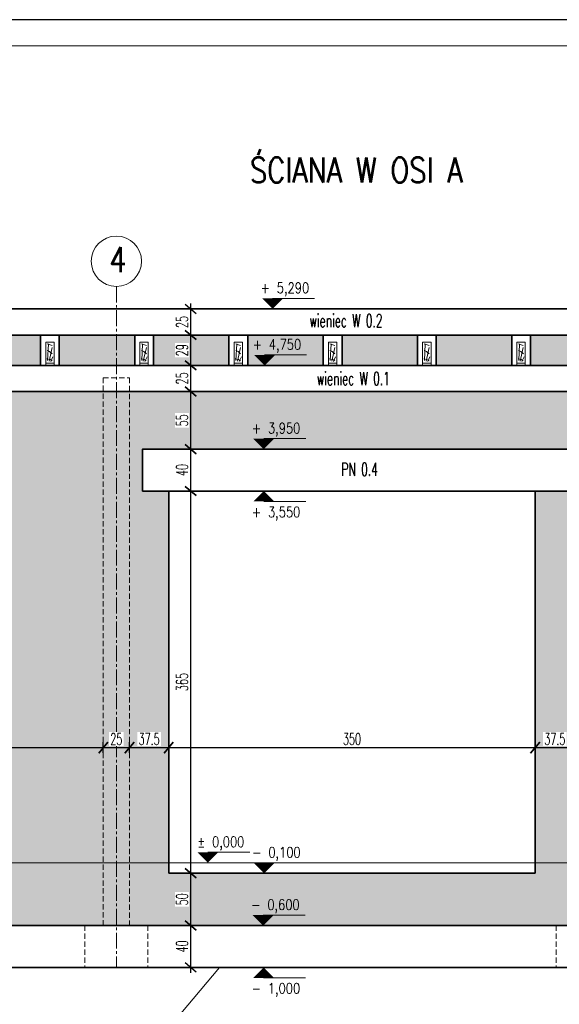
# Model space of a CAD drawing. Header units: centimetres. Extents: x 125945 to 146944, y 20629 to 31773.
# Tile 27 of 80: x 134872 to 135388, y 23303 to 24243. Entities that reach past the tile are written whole.
import ezdxf
from ezdxf.enums import TextEntityAlignment as Align

# ---------------------------------------------------------------- set-up
doc = ezdxf.new("R2010")
doc.units = ezdxf.units.CM
doc.linetypes.add('CENTER2', pattern=[28.575, 19.05, -3.175, 3.175, -3.175])
doc.linetypes.add('HIDDEN', pattern=[9.525, 6.35, -3.175])
for name, color, linetype, lineweight in [('e-cad_cienkie', 88, 'Continuous', 15), ('e-cad_opisy', 7, 'Continuous', 15), ('e-cad_osie', 172, 'CENTER2', 9), ('e-cad_ukryte', 1, 'HIDDEN', 15), ('e-cad_wymiary', 66, 'Continuous', 15), ('e-cad_wypelnienia', 254, 'Continuous', 9), ('K- OPISY', 40, 'Continuous', 15), ('K-DREWNO', 36, 'Continuous', 20), ('K-FUNDAMENTY', 44, 'Continuous', 35), ('K-ŚCIANY KONSTRUKCYJNE', 16, 'Continuous', 35), ('K-ŻELBET', 204, 'Continuous', 35), ('K-ŻELBET NIEWIDOCZNY', 9, 'HIDDEN', 20)]:
    doc.layers.add(name, color=color, linetype=linetype, lineweight=lineweight)
doc.styles.add('e-cad_1', font='simplex.shx', dxfattribs={"width": 0.6})
doc.styles.add('e-cad_2', font='simplex.shx', dxfattribs={"width": 0.8})
doc.styles.add('simpl', font='simplex.shx', dxfattribs={"width": 0.6})
doc.dimstyles.new('e-cad_1_50_[cm]', dxfattribs={"dimscale": 5, "dimtxt": 2.25, "dimasz": 1.75, "dimexe": 1, "dimexo": 0, "dimgap": 0.5, "dimtad": 1, "dimdec": 1, "dimrnd": 0.5, "dimdsep": 46, "dimtxsty": 'simpl', "dimblk": 'OBLIQUE', "dimcen": 0, "dimdle": 1, "dimclrd": 256, "dimclre": 256, "dimclrt": 256, "dimadec": 0, "dimazin": 0, "dimtfac": 1, "dimtdec": 1, "dimtix": 1, "dimtmove": 2, "dimatfit": 3, "dimldrblk": 'OBLIQUE', "dimfxl": 1, "dimfxlon": 1, "dimtfill": 1, "dimarcsym": 0})

# ---------------------------------------------------------------- blocks, each defined once
blk = doc.blocks.new('_Oblique')
at = {"color": 0, "linetype": 'ByBlock', "lineweight": -2}
blk.add_line((0.5, 0.6), (-0.5, -0.6), dxfattribs=at)
blk = doc.blocks.new('*D3957')
at = {"layer": 'Defpoints', "color": 0}
for p in [(134952.32, 23547.82), (134952.32, 23471.94), (134527.32, 23457.15)]:
    blk.add_point(p, dxfattribs=at)
at = {"layer": 'e-cad_wymiary', "lineweight": -2, "ltscale": 2}
for p, q in [((134522.32, 23547.82), (134957.32, 23547.82)), ((134527.32, 23542.82), (134527.32, 23552.82)), ((134952.32, 23542.82), (134952.32, 23552.82))]:
    blk.add_line(p, q, dxfattribs=at)
at = {"layer": 'e-cad_wymiary', "lineweight": -2, "xscale": 8.75, "yscale": 8.75, "zscale": 8.75, "rotation": 180}
blk.add_blockref('_Oblique', (134527.32, 23547.82), dxfattribs=at)
at = {"layer": 'e-cad_wymiary', "lineweight": -2, "xscale": 8.75, "yscale": 8.75, "zscale": 8.75}
blk.add_blockref('_Oblique', (134952.32, 23547.82), dxfattribs=at)
at = {"layer": 'e-cad_wymiary', "ltscale": 2, "insert": (134739.82, 23555.95), "char_height": 11.25, "attachment_point": 5, "style": 'simpl', "bg_fill": 3, "box_fill_scale": 1.1, "bg_fill_color": 256, "bg_fill_true_color": 13158600, "bg_fill_transparency": 0}
blk.add_mtext('425', dxfattribs=at)
blk = doc.blocks.new('*D3958')
at = {"layer": 'Defpoints', "color": 0}
for p in [(134977.32, 23547.82), (134952.32, 23471.94), (134977.32, 23471.94)]:
    blk.add_point(p, dxfattribs=at)
at = {"layer": 'e-cad_wymiary', "lineweight": -2, "ltscale": 2}
for p, q in [((134947.32, 23547.82), (134982.32, 23547.82)), ((134952.32, 23542.82), (134952.32, 23552.82)), ((134977.32, 23542.82), (134977.32, 23552.82))]:
    blk.add_line(p, q, dxfattribs=at)
at = {"layer": 'e-cad_wymiary', "lineweight": -2, "xscale": 8.75, "yscale": 8.75, "zscale": 8.75, "rotation": 180}
blk.add_blockref('_Oblique', (134952.32, 23547.82), dxfattribs=at)
at = {"layer": 'e-cad_wymiary', "lineweight": -2, "xscale": 8.75, "yscale": 8.75, "zscale": 8.75}
blk.add_blockref('_Oblique', (134977.32, 23547.82), dxfattribs=at)
at = {"layer": 'e-cad_wymiary', "ltscale": 2, "insert": (134964.82, 23555.95), "char_height": 11.25, "attachment_point": 5, "style": 'simpl', "bg_fill": 3, "box_fill_scale": 1.1, "bg_fill_color": 256, "bg_fill_true_color": 13158600, "bg_fill_transparency": 0}
blk.add_mtext('25', dxfattribs=at)
blk = doc.blocks.new('*D3959')
at = {"layer": 'Defpoints', "color": 0}
for p in [(134977.32, 23471.94), (135014.82, 23471.94)]:
    blk.add_point(p, dxfattribs=at)
at = {"layer": 'e-cad_wymiary', "lineweight": -2, "ltscale": 2}
for p, q in [((134972.32, 23547.82), (135019.82, 23547.82)), ((134977.32, 23542.82), (134977.32, 23552.82)), ((135014.82, 23542.82), (135014.82, 23552.82))]:
    blk.add_line(p, q, dxfattribs=at)
at = {"layer": 'e-cad_wymiary', "lineweight": -2, "xscale": 8.75, "yscale": 8.75, "zscale": 8.75, "rotation": 180}
blk.add_blockref('_Oblique', (134977.32, 23547.82), dxfattribs=at)
at = {"layer": 'e-cad_wymiary', "lineweight": -2, "xscale": 8.75, "yscale": 8.75, "zscale": 8.75}
blk.add_blockref('_Oblique', (135014.82, 23547.82), dxfattribs=at)
at = {"layer": 'e-cad_wymiary', "ltscale": 2, "insert": (134996.07, 23555.95), "char_height": 11.25, "attachment_point": 5, "style": 'simpl', "bg_fill": 3, "box_fill_scale": 1.1, "bg_fill_color": 256, "bg_fill_true_color": 13158600, "bg_fill_transparency": 0}
blk.add_mtext('37.5', dxfattribs=at)
at = {"layer": 'Defpoints', "color": 0}
blk.add_point((135014.82, 23547.82), dxfattribs=at)
blk = doc.blocks.new('*D3960')
at = {"layer": 'Defpoints', "color": 0}
for p in [(135364.82, 23547.82), (135014.82, 23471.94), (135364.82, 23471.94)]:
    blk.add_point(p, dxfattribs=at)
at = {"layer": 'e-cad_wymiary', "lineweight": -2, "ltscale": 2}
for p, q in [((135009.82, 23547.82), (135369.82, 23547.82)), ((135014.82, 23542.82), (135014.82, 23552.82)), ((135364.82, 23542.82), (135364.82, 23552.82))]:
    blk.add_line(p, q, dxfattribs=at)
at = {"layer": 'e-cad_wymiary', "lineweight": -2, "xscale": 8.75, "yscale": 8.75, "zscale": 8.75, "rotation": 180}
blk.add_blockref('_Oblique', (135014.82, 23547.82), dxfattribs=at)
at = {"layer": 'e-cad_wymiary', "lineweight": -2, "xscale": 8.75, "yscale": 8.75, "zscale": 8.75}
blk.add_blockref('_Oblique', (135364.82, 23547.82), dxfattribs=at)
at = {"layer": 'e-cad_wymiary', "ltscale": 2, "insert": (135189.82, 23555.95), "char_height": 11.25, "attachment_point": 5, "style": 'simpl', "bg_fill": 3, "box_fill_scale": 1.1, "bg_fill_color": 256, "bg_fill_true_color": 13158600, "bg_fill_transparency": 0}
blk.add_mtext('350', dxfattribs=at)
blk = doc.blocks.new('*D3961')
at = {"layer": 'Defpoints', "color": 0}
for p in [(135364.82, 23471.94), (135402.32, 23471.94)]:
    blk.add_point(p, dxfattribs=at)
at = {"layer": 'e-cad_wymiary', "lineweight": -2, "ltscale": 2}
for p, q in [((135359.82, 23547.82), (135407.32, 23547.82)), ((135364.82, 23542.82), (135364.82, 23552.82)), ((135402.32, 23542.82), (135402.32, 23552.82))]:
    blk.add_line(p, q, dxfattribs=at)
at = {"layer": 'e-cad_wymiary', "lineweight": -2, "xscale": 8.75, "yscale": 8.75, "zscale": 8.75, "rotation": 180}
blk.add_blockref('_Oblique', (135364.82, 23547.82), dxfattribs=at)
at = {"layer": 'e-cad_wymiary', "lineweight": -2, "xscale": 8.75, "yscale": 8.75, "zscale": 8.75}
blk.add_blockref('_Oblique', (135402.32, 23547.82), dxfattribs=at)
at = {"layer": 'e-cad_wymiary', "ltscale": 2, "insert": (135383.57, 23555.95), "char_height": 11.25, "attachment_point": 5, "style": 'simpl', "bg_fill": 3, "box_fill_scale": 1.1, "bg_fill_color": 256, "bg_fill_true_color": 13158600, "bg_fill_transparency": 0}
blk.add_mtext('37.5', dxfattribs=at)
at = {"layer": 'Defpoints', "color": 0}
blk.add_point((135402.32, 23547.82), dxfattribs=at)
blk = doc.blocks.new('*D3990')
at = {"layer": 'Defpoints', "color": 0}
blk.add_point((135036.38, 23966.82), dxfattribs=at)
at = {"layer": 'e-cad_wymiary', "lineweight": -2, "ltscale": 2}
for p, q in [((135035.64, 23971.82), (135035.64, 23936.82)), ((135036.38, 23966.82), (135030.64, 23966.82)), ((135036.38, 23941.82), (135030.64, 23941.82))]:
    blk.add_line(p, q, dxfattribs=at)
at = {"layer": 'e-cad_wymiary', "lineweight": -2, "xscale": 8.75, "yscale": 8.75, "zscale": 8.75}
for p, rotation in [((135035.64, 23966.82), 90), ((135035.64, 23941.82), 270)]:
    blk.add_blockref('_Oblique', p, dxfattribs=dict(at, rotation=rotation))
at = {"layer": 'e-cad_wymiary', "ltscale": 2, "insert": (135027.51, 23954.32), "char_height": 11.25, "attachment_point": 5, "rotation": 90, "style": 'simpl', "bg_fill": 3, "box_fill_scale": 1.1, "bg_fill_color": 256, "bg_fill_true_color": 13158600, "bg_fill_transparency": 0}
blk.add_mtext('25', dxfattribs=at)
at = {"layer": 'Defpoints', "color": 0}
for p in [(135035.64, 23941.82), (135036.38, 23941.82)]:
    blk.add_point(p, dxfattribs=at)
blk = doc.blocks.new('*D3991')
at = {"layer": 'Defpoints', "color": 0}
for p in [(135036.38, 23941.82), (135035.64, 23912.82), (135044.52, 23912.82)]:
    blk.add_point(p, dxfattribs=at)
at = {"layer": 'e-cad_wymiary', "lineweight": -2, "ltscale": 2}
for p, q in [((135036.38, 23941.82), (135030.64, 23941.82)), ((135035.64, 23946.82), (135035.64, 23907.82)), ((135040.64, 23912.82), (135030.64, 23912.82))]:
    blk.add_line(p, q, dxfattribs=at)
at = {"layer": 'e-cad_wymiary', "lineweight": -2, "xscale": 8.75, "yscale": 8.75, "zscale": 8.75}
for p, rotation in [((135035.64, 23941.82), 90), ((135035.64, 23912.82), 270)]:
    blk.add_blockref('_Oblique', p, dxfattribs=dict(at, rotation=rotation))
at = {"layer": 'e-cad_wymiary', "ltscale": 2, "insert": (135027.51, 23927.32), "char_height": 11.25, "attachment_point": 5, "rotation": 90, "style": 'simpl', "bg_fill": 3, "box_fill_scale": 1.1, "bg_fill_color": 256, "bg_fill_true_color": 13158600, "bg_fill_transparency": 0}
blk.add_mtext('29', dxfattribs=at)
blk = doc.blocks.new('*D3992')
at = {"layer": 'Defpoints', "color": 0}
for p in [(135044.52, 23912.82), (135044.52, 23887.82)]:
    blk.add_point(p, dxfattribs=at)
at = {"layer": 'e-cad_wymiary', "lineweight": -2, "ltscale": 2}
for p, q in [((135040.64, 23912.82), (135030.64, 23912.82)), ((135035.64, 23917.82), (135035.64, 23882.82)), ((135040.64, 23887.82), (135030.64, 23887.82))]:
    blk.add_line(p, q, dxfattribs=at)
at = {"layer": 'e-cad_wymiary', "lineweight": -2, "xscale": 8.75, "yscale": 8.75, "zscale": 8.75}
for p, rotation in [((135035.64, 23912.82), 90), ((135035.64, 23887.82), 270)]:
    blk.add_blockref('_Oblique', p, dxfattribs=dict(at, rotation=rotation))
at = {"layer": 'e-cad_wymiary', "ltscale": 2, "insert": (135027.51, 23900.32), "char_height": 11.25, "attachment_point": 5, "rotation": 90, "style": 'simpl', "bg_fill": 3, "box_fill_scale": 1.1, "bg_fill_color": 256, "bg_fill_true_color": 13158600, "bg_fill_transparency": 0}
blk.add_mtext('25', dxfattribs=at)
at = {"layer": 'Defpoints', "color": 0}
blk.add_point((135035.64, 23887.82), dxfattribs=at)
blk = doc.blocks.new('*D3993')
at = {"layer": 'Defpoints', "color": 0}
for p in [(135044.52, 23887.82), (135035.64, 23832.82), (135059.32, 23832.82)]:
    blk.add_point(p, dxfattribs=at)
at = {"layer": 'e-cad_wymiary', "lineweight": -2, "ltscale": 2}
for p, q in [((135040.64, 23887.82), (135030.64, 23887.82)), ((135035.64, 23892.82), (135035.64, 23827.82)), ((135040.64, 23832.82), (135030.64, 23832.82))]:
    blk.add_line(p, q, dxfattribs=at)
at = {"layer": 'e-cad_wymiary', "lineweight": -2, "xscale": 8.75, "yscale": 8.75, "zscale": 8.75}
for p, rotation in [((135035.64, 23887.82), 90), ((135035.64, 23832.82), 270)]:
    blk.add_blockref('_Oblique', p, dxfattribs=dict(at, rotation=rotation))
at = {"layer": 'e-cad_wymiary', "ltscale": 2, "insert": (135027.51, 23860.32), "char_height": 11.25, "attachment_point": 5, "rotation": 90, "style": 'simpl', "bg_fill": 3, "box_fill_scale": 1.1, "bg_fill_color": 256, "bg_fill_true_color": 13158600, "bg_fill_transparency": 0}
blk.add_mtext('55', dxfattribs=at)
blk = doc.blocks.new('*D3994')
at = {"layer": 'Defpoints', "color": 0}
for p in [(135059.32, 23832.82), (135035.64, 23792.82), (135059.32, 23792.82)]:
    blk.add_point(p, dxfattribs=at)
at = {"layer": 'e-cad_wymiary', "lineweight": -2, "ltscale": 2}
for p, q in [((135035.64, 23837.82), (135035.64, 23787.82)), ((135040.64, 23832.82), (135030.64, 23832.82)), ((135040.64, 23792.82), (135030.64, 23792.82))]:
    blk.add_line(p, q, dxfattribs=at)
at = {"layer": 'e-cad_wymiary', "lineweight": -2, "xscale": 8.75, "yscale": 8.75, "zscale": 8.75}
for p, rotation in [((135035.64, 23832.82), 90), ((135035.64, 23792.82), 270)]:
    blk.add_blockref('_Oblique', p, dxfattribs=dict(at, rotation=rotation))
at = {"layer": 'e-cad_wymiary', "ltscale": 2, "insert": (135027.51, 23812.82), "char_height": 11.25, "attachment_point": 5, "rotation": 90, "style": 'simpl', "bg_fill": 3, "box_fill_scale": 1.1, "bg_fill_color": 256, "bg_fill_true_color": 13158600, "bg_fill_transparency": 0}
blk.add_mtext('40', dxfattribs=at)
blk = doc.blocks.new('*D3995')
at = {"layer": 'Defpoints', "color": 0}
for p in [(135059.32, 23792.82), (135035.64, 23427.82), (135085.23, 23427.82)]:
    blk.add_point(p, dxfattribs=at)
at = {"layer": 'e-cad_wymiary', "lineweight": -2, "ltscale": 2}
for p, q in [((135040.64, 23792.82), (135030.64, 23792.82)), ((135035.64, 23797.82), (135035.64, 23422.82)), ((135040.64, 23427.82), (135030.64, 23427.82))]:
    blk.add_line(p, q, dxfattribs=at)
at = {"layer": 'e-cad_wymiary', "lineweight": -2, "xscale": 8.75, "yscale": 8.75, "zscale": 8.75}
for p, rotation in [((135035.64, 23792.82), 90), ((135035.64, 23427.82), 270)]:
    blk.add_blockref('_Oblique', p, dxfattribs=dict(at, rotation=rotation))
at = {"layer": 'e-cad_wymiary', "ltscale": 2, "insert": (135027.51, 23610.32), "char_height": 11.25, "attachment_point": 5, "rotation": 90, "style": 'simpl', "bg_fill": 3, "box_fill_scale": 1.1, "bg_fill_color": 256, "bg_fill_true_color": 13158600, "bg_fill_transparency": 0}
blk.add_mtext('365', dxfattribs=at)
blk = doc.blocks.new('*D3996')
at = {"layer": 'Defpoints', "color": 0}
for p in [(135085.23, 23427.82), (135035.64, 23377.82), (135085.23, 23377.82)]:
    blk.add_point(p, dxfattribs=at)
at = {"layer": 'e-cad_wymiary', "lineweight": -2, "ltscale": 2}
for p, q in [((135040.64, 23427.82), (135030.64, 23427.82)), ((135035.64, 23432.82), (135035.64, 23372.82)), ((135040.64, 23377.82), (135030.64, 23377.82))]:
    blk.add_line(p, q, dxfattribs=at)
at = {"layer": 'e-cad_wymiary', "lineweight": -2, "xscale": 8.75, "yscale": 8.75, "zscale": 8.75}
for p, rotation in [((135035.64, 23427.82), 90), ((135035.64, 23377.82), 270)]:
    blk.add_blockref('_Oblique', p, dxfattribs=dict(at, rotation=rotation))
at = {"layer": 'e-cad_wymiary', "ltscale": 2, "insert": (135027.51, 23402.82), "char_height": 11.25, "attachment_point": 5, "rotation": 90, "style": 'simpl', "bg_fill": 3, "box_fill_scale": 1.1, "bg_fill_color": 256, "bg_fill_true_color": 13158600, "bg_fill_transparency": 0}
blk.add_mtext('50', dxfattribs=at)
blk = doc.blocks.new('*D3997')
at = {"layer": 'Defpoints', "color": 0}
for p in [(135085.23, 23377.82), (135035.64, 23337.82), (135085.23, 23337.82)]:
    blk.add_point(p, dxfattribs=at)
at = {"layer": 'e-cad_wymiary', "lineweight": -2, "ltscale": 2}
for p, q in [((135040.64, 23377.82), (135030.64, 23377.82)), ((135035.64, 23382.82), (135035.64, 23332.82)), ((135040.64, 23337.82), (135030.64, 23337.82))]:
    blk.add_line(p, q, dxfattribs=at)
at = {"layer": 'e-cad_wymiary', "lineweight": -2, "xscale": 8.75, "yscale": 8.75, "zscale": 8.75}
for p, rotation in [((135035.64, 23377.82), 90), ((135035.64, 23337.82), 270)]:
    blk.add_blockref('_Oblique', p, dxfattribs=dict(at, rotation=rotation))
at = {"layer": 'e-cad_wymiary', "ltscale": 2, "insert": (135027.51, 23357.82), "char_height": 11.25, "attachment_point": 5, "rotation": 90, "style": 'simpl', "bg_fill": 3, "box_fill_scale": 1.1, "bg_fill_color": 256, "bg_fill_true_color": 13158600, "bg_fill_transparency": 0}
blk.add_mtext('40', dxfattribs=at)
blk = doc.blocks.new('e-cad_kota_2')
blk.add_line((0, 2), (8, 2))
blk.add_lwpolyline([(0, 0, 0, 4, 0), (0, 2, 4, 4, 0)], format="xyseb")
at = {"style": 'e-cad_1', "width": 0.8}
blk.add_attdef('ZNAK', text='', height=2, dxfattribs=at).set_placement((-0.5, 3), align=Align.RIGHT)
blk.add_attdef('RZEDNA', (0.8, 3), '', height=2, dxfattribs=at)
blk = doc.blocks.new('e-cad_kota_2_1')
blk.add_line((0, -2), (8, -2))
blk.add_lwpolyline([(0, 0, 0, 4, 0), (0, -2, 4, 4, 0)], format="xyseb")
at = {"style": 'e-cad_1', "width": 0.8}
blk.add_attdef('ZNAK', text='', height=2, dxfattribs=at).set_placement((-0.5, -5), align=Align.RIGHT)
blk.add_attdef('RZEDNA', (0.8, -5), '', height=2, dxfattribs=at)

msp = doc.modelspace()

# ---------------------------------------------------------------- hatches: boundary and pattern name
at = {"layer": 'e-cad_wypelnienia', "ltscale": 0.8}
h = msp.add_hatch(dxfattribs=at)
h.set_pattern_fill('APPIANRN', color=256, scale=0.15)
h.set_pattern_definition([(0, (133627.318, 23377.82), (0, 23.8125), []), (90, (133627.318, 23377.82), (-18.0975, 23.8125), [23.8125, -23.8125])])
h.paths.add_polyline_path([(133627.32, 23437.82), (134502.32, 23437.82), (134502.32, 23887.82), (133627.32, 23887.82), (133627.32, 23437.82)], is_closed=False)
h.paths.add_polyline_path([(134527.32, 23437.82), (134952.32, 23437.82), (134952.32, 23887.82), (134527.32, 23887.82), (134527.32, 23437.82)], is_closed=False)
h.paths.add_polyline_path([(134977.32, 23437.82), (135014.82, 23437.82), (135014.82, 23792.82), (134989.82, 23792.82), (134989.82, 23832.82), (135402.32, 23832.82), (135402.32, 23887.82), (134977.32, 23887.82), (134977.32, 23437.82)], is_closed=False)
h.paths.add_polyline_path([(133627.32, 23377.82), (133644.82, 23377.82), (134502.32, 23377.82), (134502.32, 23437.82), (133627.32, 23437.82), (133627.32, 23377.82)], is_closed=False)
h.paths.add_polyline_path([(136872.32, 23832.82), (136872.32, 23887.82), (136327.32, 23887.82), (136327.32, 23832.82), (136872.32, 23832.82)], is_closed=False)
h.paths.add_polyline_path([(134977.32, 23437.82), (134977.32, 23377.82), (135402.32, 23377.82), (135402.32, 23437.82), (135364.82, 23437.82), (135364.82, 23427.82), (135014.82, 23427.82), (135014.82, 23437.82), (134977.32, 23437.82)], is_closed=False)
h.paths.add_polyline_path([(134527.32, 23377.82), (134952.32, 23377.82), (134952.32, 23437.82), (134527.32, 23437.82), (134527.32, 23377.82)], is_closed=False)
h.paths.add_polyline_path([(136264.82, 23437.82), (136264.82, 23427.82), (135914.82, 23427.82), (135914.82, 23437.82), (135877.32, 23437.82), (135877.32, 23377.82), (136302.32, 23377.82), (136302.32, 23437.82), (136264.82, 23437.82)], is_closed=False)
h.paths.add_polyline_path([(135427.32, 23437.82), (135427.32, 23377.82), (135852.32, 23377.82), (135852.32, 23437.82), (135814.82, 23437.82), (135814.82, 23427.82), (135464.82, 23427.82), (135464.82, 23437.82), (135427.32, 23437.82)], is_closed=False)
h.paths.add_polyline_path([(136327.32, 23377.82), (136872.32, 23377.82), (136872.32, 23422.82), (136327.32, 23422.82), (136327.32, 23377.82)], is_closed=False)
h.paths.add_polyline_path([(135427.32, 23832.82), (135852.32, 23832.82), (135852.32, 23887.82), (135427.32, 23887.82), (135427.32, 23832.82)], is_closed=False)
h.paths.add_polyline_path([(135877.32, 23832.82), (136302.32, 23832.82), (136302.32, 23887.82), (135877.32, 23887.82), (135877.32, 23832.82)], is_closed=False)
h.paths.add_polyline_path([(135914.82, 23437.82), (135914.82, 23792.82), (135877.32, 23792.82), (135877.32, 23437.82), (135914.82, 23437.82)], is_closed=False)
h.paths.add_polyline_path([(136264.82, 23437.82), (136302.32, 23437.82), (136302.32, 23792.82), (136264.82, 23792.82), (136264.82, 23437.82)], is_closed=False)
h.paths.add_polyline_path([(135814.82, 23437.82), (135852.32, 23437.82), (135852.32, 23792.82), (135814.82, 23792.82), (135814.82, 23437.82)], is_closed=False)
h.paths.add_polyline_path([(135364.82, 23437.82), (135402.32, 23437.82), (135402.32, 23792.82), (135364.82, 23792.82), (135364.82, 23437.82)], is_closed=False)
h.paths.add_polyline_path([(135464.82, 23437.82), (135464.82, 23792.82), (135427.32, 23792.82), (135427.32, 23437.82), (135464.82, 23437.82)], is_closed=False)
h.paths.add_polyline_path([(134952.32, 23437.82), (134977.32, 23437.82), (134977.32, 23887.82), (134952.32, 23887.82), (134952.32, 23437.82)], is_closed=False)
h.paths.add_polyline_path([(134502.32, 23437.82), (134527.32, 23437.82), (134527.32, 23887.82), (134502.32, 23887.82), (134502.32, 23437.82)], is_closed=False)
h.paths.add_polyline_path([(135852.32, 23792.82), (135852.32, 23437.82), (135877.32, 23437.82), (135877.32, 23792.82), (135852.32, 23792.82)], is_closed=False)
h.paths.add_polyline_path([(135402.32, 23792.82), (135402.32, 23437.82), (135427.32, 23437.82), (135427.32, 23792.82), (135402.32, 23792.82)], is_closed=False)
h.paths.add_polyline_path([(136327.32, 23447.82), (136327.32, 23792.82), (136302.32, 23792.82), (136302.32, 23447.82), (136327.32, 23447.82)], is_closed=False)
h.paths.add_polyline_path([(135900.32, 23912.82), (135972.32, 23912.82), (135972.32, 23941.82), (135900.32, 23941.82), (135900.32, 23912.82)], is_closed=False)
h.paths.add_polyline_path([(136530.32, 23912.82), (136602.32, 23912.82), (136602.32, 23941.82), (136530.32, 23941.82), (136530.32, 23912.82)], is_closed=False)
h.paths.add_polyline_path([(136440.32, 23912.82), (136512.32, 23912.82), (136512.32, 23941.82), (136440.32, 23941.82), (136440.32, 23912.82)], is_closed=False)
h.paths.add_polyline_path([(136350.32, 23912.82), (136422.32, 23912.82), (136422.32, 23941.82), (136350.32, 23941.82), (136350.32, 23912.82)], is_closed=False)
h.paths.add_polyline_path([(136260.32, 23912.82), (136332.32, 23912.82), (136332.32, 23941.82), (136260.32, 23941.82), (136260.32, 23912.82)], is_closed=False)
h.paths.add_polyline_path([(136080.32, 23912.82), (136152.32, 23912.82), (136152.32, 23941.82), (136080.32, 23941.82), (136080.32, 23912.82)], is_closed=False)
h.paths.add_polyline_path([(135990.32, 23912.82), (136062.32, 23912.82), (136062.32, 23941.82), (135990.32, 23941.82), (135990.32, 23912.82)], is_closed=False)
h.paths.add_polyline_path([(135810.32, 23912.82), (135882.32, 23912.82), (135882.32, 23941.82), (135810.32, 23941.82), (135810.32, 23912.82)], is_closed=False)
h.paths.add_polyline_path([(135720.32, 23912.82), (135792.32, 23912.82), (135792.32, 23941.82), (135720.32, 23941.82), (135720.32, 23912.82)], is_closed=False)
h.paths.add_polyline_path([(135630.32, 23912.82), (135702.32, 23912.82), (135702.32, 23941.82), (135630.32, 23941.82), (135630.32, 23912.82)], is_closed=False)
h.paths.add_polyline_path([(134730.32, 23912.82), (134802.32, 23912.82), (134802.32, 23941.82), (134730.32, 23941.82), (134730.32, 23912.82)], is_closed=False)
h.paths.add_polyline_path([(135540.32, 23912.82), (135612.32, 23912.82), (135612.32, 23941.82), (135540.32, 23941.82), (135540.32, 23912.82)], is_closed=False)
h.paths.add_polyline_path([(135450.32, 23912.82), (135522.32, 23912.82), (135522.32, 23941.82), (135450.32, 23941.82), (135450.32, 23912.82)], is_closed=False)
h.paths.add_polyline_path([(135360.32, 23912.82), (135432.32, 23912.82), (135432.32, 23941.82), (135360.32, 23941.82), (135360.32, 23912.82)], is_closed=False)
h.paths.add_polyline_path([(135270.32, 23912.82), (135342.32, 23912.82), (135342.32, 23941.82), (135270.32, 23941.82), (135270.32, 23912.82)], is_closed=False)
h.paths.add_polyline_path([(135180.32, 23912.82), (135252.32, 23912.82), (135252.32, 23941.82), (135180.32, 23941.82), (135180.32, 23912.82)], is_closed=False)
h.paths.add_polyline_path([(135090.32, 23912.82), (135162.32, 23912.82), (135162.32, 23941.82), (135090.32, 23941.82), (135090.32, 23912.82)], is_closed=False)
h.paths.add_polyline_path([(134910.32, 23912.82), (134982.32, 23912.82), (134982.32, 23941.82), (134910.32, 23941.82), (134910.32, 23912.82)], is_closed=False)
h.paths.add_polyline_path([(134820.32, 23912.82), (134892.32, 23912.82), (134892.32, 23941.82), (134820.32, 23941.82), (134820.32, 23912.82)], is_closed=False)
h.paths.add_polyline_path([(134640.32, 23912.82), (134712.32, 23912.82), (134712.32, 23941.82), (134640.32, 23941.82), (134640.32, 23912.82)], is_closed=False)
h.paths.add_polyline_path([(134460.32, 23912.82), (134532.32, 23912.82), (134532.32, 23941.82), (134460.32, 23941.82), (134460.32, 23912.82)], is_closed=False)
h.paths.add_polyline_path([(134370.32, 23912.82), (134442.32, 23912.82), (134442.32, 23941.82), (134370.32, 23941.82), (134370.32, 23912.82)], is_closed=False)
h.paths.add_polyline_path([(134280.32, 23912.82), (134352.32, 23912.82), (134352.32, 23941.82), (134280.32, 23941.82), (134280.32, 23912.82)], is_closed=False)
h.paths.add_polyline_path([(134190.32, 23912.82), (134262.32, 23912.82), (134262.32, 23941.82), (134190.32, 23941.82), (134190.32, 23912.82)], is_closed=False)
h.paths.add_polyline_path([(133920.32, 23912.82), (133992.32, 23912.82), (133992.32, 23941.82), (133920.32, 23941.82), (133920.32, 23912.82)], is_closed=False)
h.paths.add_polyline_path([(133830.32, 23912.82), (133902.32, 23912.82), (133902.32, 23941.82), (133830.32, 23941.82), (133830.32, 23912.82)], is_closed=False)
h.paths.add_polyline_path([(133740.32, 23912.82), (133812.32, 23912.82), (133812.32, 23941.82), (133740.32, 23941.82), (133740.32, 23912.82)], is_closed=False)
h.paths.add_polyline_path([(133650.32, 23912.82), (133722.32, 23912.82), (133722.32, 23941.82), (133650.32, 23941.82), (133650.32, 23912.82)], is_closed=False)
h.paths.add_polyline_path([(134010.32, 23912.82), (134082.32, 23912.82), (134082.32, 23941.82), (134010.32, 23941.82), (134010.32, 23912.82)], is_closed=False)
h.paths.add_polyline_path([(134550.32, 23912.82), (134622.32, 23912.82), (134622.32, 23941.82), (134550.32, 23941.82), (134550.32, 23912.82)], is_closed=False)
h.paths.add_polyline_path([(134100.32, 23912.82), (134172.32, 23912.82), (134172.32, 23941.82), (134100.32, 23941.82), (134100.32, 23912.82)], is_closed=False)
h.paths.add_polyline_path([(135000.32, 23912.82), (135072.32, 23912.82), (135072.32, 23941.82), (135000.32, 23941.82), (135000.32, 23912.82)], is_closed=False)
h.paths.add_polyline_path([(136170.32, 23912.82), (136242.32, 23912.82), (136242.32, 23941.82), (136170.32, 23941.82), (136170.32, 23912.82)], is_closed=False)
h.paths.add_polyline_path([(136620.32, 23912.82), (136692.32, 23912.82), (136692.32, 23941.82), (136620.32, 23941.82), (136620.32, 23912.82)], is_closed=False)
h.paths.add_polyline_path([(136710.32, 23912.82), (136782.32, 23912.82), (136782.32, 23941.82), (136710.32, 23941.82), (136710.32, 23912.82)], is_closed=False)
h.paths.add_polyline_path([(135852.32, 23377.82), (135877.32, 23377.82), (135877.32, 23437.82), (135852.32, 23437.82), (135852.32, 23377.82)], is_closed=False)
h.paths.add_polyline_path([(134952.32, 23377.82), (134977.32, 23377.82), (134977.32, 23437.82), (134952.32, 23437.82), (134952.32, 23377.82)], is_closed=False)
h.paths.add_polyline_path([(134502.32, 23377.82), (134527.32, 23377.82), (134527.32, 23437.82), (134502.32, 23437.82), (134502.32, 23377.82)], is_closed=False)
h.paths.add_polyline_path([(135402.32, 23377.82), (135427.32, 23377.82), (135427.32, 23437.82), (135402.32, 23437.82), (135402.32, 23377.82)], is_closed=False)
h.paths.add_polyline_path([(136800.32, 23912.82), (136849.32, 23912.82), (136849.32, 23941.82), (136800.32, 23941.82), (136800.32, 23912.82)], is_closed=False)
h.paths.add_polyline_path([(135852.32, 23832.82), (135877.32, 23832.82), (135877.32, 23887.82), (135852.32, 23887.82), (135852.32, 23832.82)], is_closed=False)
h.paths.add_polyline_path([(136302.32, 23887.82), (136302.32, 23832.82), (136327.32, 23832.82), (136327.32, 23887.82), (136302.32, 23887.82)], is_closed=False)
h.paths.add_polyline_path([(135402.32, 23832.82), (135427.32, 23832.82), (135427.32, 23887.82), (135402.32, 23887.82), (135402.32, 23832.82)], is_closed=False)
h.paths.add_polyline_path([(136302.32, 23377.82), (136327.32, 23377.82), (136327.32, 23422.82), (136302.32, 23422.82), (136302.32, 23377.82)], is_closed=False)

# ---------------------------------------------------------------- linework, layer by layer
at = {"layer": 'e-cad_cienkie', "ltscale": 2}
for p, q in [((135106.52, 23966.82), (135139.02, 23966.82)), ((135098.9, 23912.82), (135131.4, 23912.82)), ((135098.1, 23832.82), (135130.6, 23832.82)), ((135098.1, 23792.82), (135130.6, 23792.82)), ((135098.42, 23427.82), (135130.92, 23427.82)), ((135097.47, 23377.82), (135129.97, 23377.82)), ((135097.93, 23337.82), (135130.43, 23337.82))]:
    msp.add_line(p, q, dxfattribs=at)
at = {"layer": 'e-cad_opisy'}
msp.add_circle((134964.82, 24012.25), 24, dxfattribs=at)
at = {"layer": 'e-cad_osie', "ltscale": 0.8}
msp.add_line((134964.82, 23988.25), (134964.82, 23337.82), dxfattribs=at)
at = {"layer": 'e-cad_ukryte', "ltscale": 0.8}
for p, q in [((134952.32, 23377.82), (134952.32, 23900.82)), ((134952.32, 23900.82), (134977.32, 23900.82)), ((134977.32, 23900.82), (134977.32, 23377.82))]:
    msp.add_line(p, q, dxfattribs=at)
at = {"layer": 'e-cad_wypelnienia', "ltscale": 0.8}
for p, q in [((134898.75, 23933.34), (134903.43, 23931.64)), ((134899.83, 23933.51), (134899.03, 23917.46)), ((134988.75, 23933.34), (134993.43, 23931.64)), ((134989.83, 23933.51), (134989.03, 23917.46)), ((135078.75, 23933.34), (135083.43, 23931.64)), ((135079.83, 23933.51), (135079.03, 23917.46)), ((135168.75, 23933.34), (135173.43, 23931.64)), ((135169.83, 23933.51), (135169.03, 23917.46)), ((135258.75, 23933.34), (135263.43, 23931.64)), ((135259.83, 23933.51), (135259.03, 23917.46)), ((135348.75, 23933.34), (135353.43, 23931.64)), ((135349.83, 23933.51), (135349.03, 23917.46)), ((134898.78, 23926.87), (134901, 23926.01)), ((134900.53, 23916.93), (134903.46, 23930.02)), ((134901, 23926.01), (134903.48, 23923.89)), ((134988.78, 23926.87), (134991, 23926.01)), ((134990.53, 23916.93), (134993.46, 23930.02)), ((134991, 23926.01), (134993.48, 23923.89)), ((135078.78, 23926.87), (135081, 23926.01)), ((135080.53, 23916.93), (135083.46, 23930.02)), ((135081, 23926.01), (135083.48, 23923.89)), ((135168.78, 23926.87), (135171, 23926.01)), ((135170.53, 23916.93), (135173.46, 23930.02)), ((135171, 23926.01), (135173.48, 23923.89)), ((135258.78, 23926.87), (135261, 23926.01)), ((135260.53, 23916.93), (135263.46, 23930.02)), ((135261, 23926.01), (135263.48, 23923.89)), ((135348.78, 23926.87), (135351, 23926.01)), ((135350.53, 23916.93), (135353.46, 23930.02)), ((135351, 23926.01), (135353.48, 23923.89)), ((134898.41, 23919.05), (134901.42, 23918.5)), ((134901.42, 23918.5), (134903.4, 23917.01)), ((134902.12, 23916.4), (134904.18, 23921)), ((134988.41, 23919.05), (134991.42, 23918.5)), ((134991.42, 23918.5), (134993.4, 23917.01)), ((134992.12, 23916.4), (134994.18, 23921)), ((135078.41, 23919.05), (135081.42, 23918.5)), ((135081.42, 23918.5), (135083.4, 23917.01)), ((135082.12, 23916.4), (135084.18, 23921)), ((135168.41, 23919.05), (135171.42, 23918.5)), ((135171.42, 23918.5), (135173.4, 23917.01)), ((135172.12, 23916.4), (135174.18, 23921)), ((135258.41, 23919.05), (135261.42, 23918.5)), ((135261.42, 23918.5), (135263.4, 23917.01)), ((135262.12, 23916.4), (135264.18, 23921)), ((135348.41, 23919.05), (135351.42, 23918.5)), ((135351.42, 23918.5), (135353.4, 23917.01)), ((135352.12, 23916.4), (135354.18, 23921)), ((133411.45, 23437.82), (136973.63, 23437.82))]:
    msp.add_line(p, q, dxfattribs=at)
at = {"layer": 'K- OPISY', "color": 32}
msp.add_lwpolyline([(135026.28, 23293.95), (135063.38, 23337.82)], dxfattribs=at)
at = {"layer": 'K-DREWNO', "ltscale": 0.8}
for p, q in [((134897.32, 23935.08), (134897.32, 23912.82)), ((134905.32, 23935.08), (134897.32, 23935.08)), ((134905.32, 23935.08), (134905.32, 23912.82)), ((134987.32, 23935.08), (134987.32, 23912.82)), ((134995.32, 23935.08), (134987.32, 23935.08)), ((134995.32, 23935.08), (134995.32, 23912.82)), ((135077.32, 23935.08), (135077.32, 23912.82)), ((135085.32, 23935.08), (135077.32, 23935.08)), ((135085.32, 23935.08), (135085.32, 23912.82)), ((135167.32, 23935.08), (135167.32, 23912.82)), ((135175.32, 23935.08), (135167.32, 23935.08)), ((135175.32, 23935.08), (135175.32, 23912.82)), ((135257.32, 23935.08), (135257.32, 23912.82)), ((135265.32, 23935.08), (135257.32, 23935.08)), ((135265.32, 23935.08), (135265.32, 23912.82)), ((135347.32, 23935.08), (135347.32, 23912.82)), ((135355.32, 23935.08), (135347.32, 23935.08)), ((135355.32, 23935.08), (135355.32, 23912.82)), ((134905.32, 23915.01), (134897.32, 23915.01)), ((134995.32, 23915.01), (134987.32, 23915.01)), ((135085.32, 23915.01), (135077.32, 23915.01)), ((135175.32, 23915.01), (135167.32, 23915.01)), ((135265.32, 23915.01), (135257.32, 23915.01)), ((135355.32, 23915.01), (135347.32, 23915.01))]:
    msp.add_line(p, q, dxfattribs=at)
at = {"layer": 'K-FUNDAMENTY', "ltscale": 0.8}
for p, q in [((133644.82, 23377.82), (136914.82, 23377.82)), ((133584.82, 23337.82), (136914.82, 23337.82))]:
    msp.add_line(p, q, dxfattribs=at)
at = {"layer": 'K-ŚCIANY KONSTRUKCYJNE', "ltscale": 0.8}
for p, q in [((134892.32, 23912.82), (134892.32, 23941.82)), ((134910.32, 23912.82), (134910.32, 23941.82)), ((134982.32, 23912.82), (134982.32, 23941.82)), ((135000.32, 23912.82), (135000.32, 23941.82)), ((135072.32, 23912.82), (135072.32, 23941.82)), ((135090.32, 23912.82), (135090.32, 23941.82)), ((135162.32, 23912.82), (135162.32, 23941.82)), ((135180.32, 23912.82), (135180.32, 23941.82)), ((135252.32, 23912.82), (135252.32, 23941.82)), ((135270.32, 23912.82), (135270.32, 23941.82)), ((135342.32, 23912.82), (135342.32, 23941.82)), ((135360.32, 23912.82), (135360.32, 23941.82)), ((135014.82, 23792.82), (135014.82, 23427.82)), ((135364.82, 23427.82), (135364.82, 23792.82)), ((135364.82, 23427.82), (135014.82, 23427.82))]:
    msp.add_line(p, q, dxfattribs=at)
at = {"layer": 'K-ŻELBET', "ltscale": 0.8}
for points in [[(136897.32, 23941.82), (136897.32, 23966.82), (133602.32, 23966.82), (133602.32, 23941.82)], [(133627.32, 23941.82), (136872.32, 23941.82)], [(133602.32, 23912.82), (133602.32, 23887.82), (136872.32, 23887.82)], [(136872.32, 23912.82), (133627.32, 23912.82)], [(136872.32, 23832.82), (134989.82, 23832.82), (134989.82, 23792.82), (136872.32, 23792.82)]]:
    msp.add_lwpolyline(points, dxfattribs=at)
at = {"layer": 'K-ŻELBET NIEWIDOCZNY', "ltscale": 0.8}
for p, q in [((134934.82, 23377.82), (134934.82, 23337.82)), ((134994.82, 23377.82), (134994.82, 23337.82)), ((135384.82, 23377.82), (135384.82, 23337.82))]:
    msp.add_line(p, q, dxfattribs=at)

# ---------------------------------------------------------------- block references
at = {"layer": 'e-cad_opisy', "ltscale": 2, "xscale": 5, "yscale": 5, "zscale": 5}
for name, p, values in [('e-cad_kota_2', (135114.02, 23966.82), {'RZEDNA': '5,290', 'ZNAK': '+'}), ('e-cad_kota_2', (135106.4, 23912.82), {'RZEDNA': '4,750', 'ZNAK': '+'}), ('e-cad_kota_2', (135105.6, 23832.82), {'RZEDNA': '3,950', 'ZNAK': '+'}), ('e-cad_kota_2_1', (135105.6, 23792.82), {'RZEDNA': '3,550', 'ZNAK': '+'}), ('e-cad_kota_2', (135105.92, 23427.82), {'RZEDNA': '0,100', 'ZNAK': '-'}), ('e-cad_kota_2', (135104.97, 23377.82), {'RZEDNA': '0,600', 'ZNAK': '-'}), ('e-cad_kota_2_1', (135105.43, 23337.82), {'RZEDNA': '1,000', 'ZNAK': '-'})]:
    msp.add_blockref(name, p, dxfattribs=at).add_auto_attribs(values)

# ---------------------------------------------------------------- texts
at = {"layer": 'e-cad_opisy', "ltscale": 2, "style": 'e-cad_2', "width": 0.8}
for s, p in [('ŚCIANA W OSI A', (135092.35, 24087.31)), ('4', (134958.03, 24001.75))]:
    msp.add_text(s, height=24, dxfattribs=at).set_placement(p)
at = {"layer": 'K- OPISY', "color": 2, "style": 'e-cad_1', "width": 0.6}
for s, p in [('wieniec W 0.2', (135149.27, 23949.21)), ('wieniec W 0.1', (135156.29, 23893.98))]:
    msp.add_text(s, height=12.5, dxfattribs=at).set_placement(p)
at = {"layer": 'K- OPISY', "color": 4, "insert": (135197.15, 23813.51), "char_height": 12.5, "width": 71.4626, "attachment_point": 5, "style": 'e-cad_1'}
msp.add_mtext('PN 0.4', dxfattribs=at)

# ---------------------------------------------------------------- next in the draw order: dimensions: what is measured, and where the dimension line sits
at = {"layer": 'e-cad_wymiary', "ltscale": 2}
dim = msp.add_linear_dim(base=(135035.64, 23941.82), p1=(135036.38, 23966.82), p2=(135036.38, 23941.82), angle=90, dimstyle='e-cad_1_50_[cm]', dxfattribs=at)
dim.commit()
dim.dimension.update_dxf_attribs({"geometry": '*D3990', "text_midpoint": (135027.51, 23954.32)})
dim = msp.add_linear_dim(base=(134952.32, 23547.82), p1=(134527.32, 23457.15), p2=(134952.32, 23471.94), dimstyle='e-cad_1_50_[cm]', dxfattribs=at)
dim.commit()
dim.dimension.update_dxf_attribs({"geometry": '*D3957', "text_midpoint": (134739.82, 23555.95)})

# ---------------------------------------------------------------- next in the draw order: dimensions: what is measured, and where the dimension line sits
dim = msp.add_linear_dim(base=(135035.64, 23912.82), p1=(135036.38, 23941.82), p2=(135044.52, 23912.82), angle=90, dimstyle='e-cad_1_50_[cm]', dxfattribs=at)
dim.commit()
dim.dimension.update_dxf_attribs({"geometry": '*D3991', "text_midpoint": (135027.51, 23927.32)})
dim = msp.add_linear_dim(base=(134977.32, 23547.82), p1=(134952.32, 23471.94), p2=(134977.32, 23471.94), dimstyle='e-cad_1_50_[cm]', dxfattribs=at)
dim.commit()
dim.dimension.update_dxf_attribs({"geometry": '*D3958', "text_midpoint": (134964.82, 23555.95)})

# ---------------------------------------------------------------- next in the draw order: dimensions: what is measured, and where the dimension line sits
dim = msp.add_linear_dim(base=(135035.64, 23887.82), p1=(135044.52, 23912.82), p2=(135044.52, 23887.82), angle=90, dimstyle='e-cad_1_50_[cm]', dxfattribs=at)
dim.commit()
dim.dimension.update_dxf_attribs({"geometry": '*D3992', "text_midpoint": (135027.51, 23900.32)})
dim = msp.add_linear_dim(base=(135014.82, 23547.82), p1=(134977.32, 23471.94), p2=(135014.82, 23471.94), dimstyle='e-cad_1_50_[cm]', dxfattribs=at)
dim.commit()
dim.dimension.update_dxf_attribs({"geometry": '*D3959', "text_midpoint": (134996.07, 23555.95)})

# ---------------------------------------------------------------- next in the draw order: dimensions: what is measured, and where the dimension line sits
dim = msp.add_linear_dim(base=(135035.64, 23832.82), p1=(135044.52, 23887.82), p2=(135059.32, 23832.82), angle=90, dimstyle='e-cad_1_50_[cm]', dxfattribs=at)
dim.commit()
dim.dimension.update_dxf_attribs({"geometry": '*D3993', "text_midpoint": (135027.51, 23860.32)})
dim = msp.add_linear_dim(base=(135364.82, 23547.82), p1=(135014.82, 23471.94), p2=(135364.82, 23471.94), dimstyle='e-cad_1_50_[cm]', dxfattribs=at)
dim.commit()
dim.dimension.update_dxf_attribs({"geometry": '*D3960', "text_midpoint": (135189.82, 23555.95)})

# ---------------------------------------------------------------- next in the draw order: dimensions: what is measured, and where the dimension line sits
dim = msp.add_linear_dim(base=(135035.64, 23792.82), p1=(135059.32, 23832.82), p2=(135059.32, 23792.82), angle=90, dimstyle='e-cad_1_50_[cm]', dxfattribs=at)
dim.commit()
dim.dimension.update_dxf_attribs({"geometry": '*D3994', "text_midpoint": (135027.51, 23812.82)})
dim = msp.add_linear_dim(base=(135402.32, 23547.82), p1=(135364.82, 23471.94), p2=(135402.32, 23471.94), dimstyle='e-cad_1_50_[cm]', dxfattribs=at)
dim.commit()
dim.dimension.update_dxf_attribs({"geometry": '*D3961', "text_midpoint": (135383.57, 23555.95)})

# ---------------------------------------------------------------- next in the draw order: dimensions: what is measured, and where the dimension line sits
dim = msp.add_linear_dim(base=(135035.64, 23427.82), p1=(135059.32, 23792.82), p2=(135085.23, 23427.82), angle=90, dimstyle='e-cad_1_50_[cm]', dxfattribs=at)
dim.commit()
dim.dimension.update_dxf_attribs({"geometry": '*D3995', "text_midpoint": (135027.51, 23610.32)})

# ---------------------------------------------------------------- next in the draw order: linework, layer by layer
at = {"layer": 'e-cad_cienkie', "ltscale": 2}
msp.add_line((135044.66, 23437.82), (135077.16, 23437.82), dxfattribs=at)

# ---------------------------------------------------------------- next in the draw order: dimensions: what is measured, and where the dimension line sits
at = {"layer": 'e-cad_wymiary', "ltscale": 2}
dim = msp.add_linear_dim(base=(135035.64, 23377.82), p1=(135085.23, 23427.82), p2=(135085.23, 23377.82), angle=90, dimstyle='e-cad_1_50_[cm]', dxfattribs=at)
dim.commit()
dim.dimension.update_dxf_attribs({"geometry": '*D3996', "text_midpoint": (135027.51, 23402.82)})

# ---------------------------------------------------------------- next in the draw order: block references
at = {"layer": 'e-cad_opisy', "ltscale": 2, "xscale": 5, "yscale": 5, "zscale": 5}
msp.add_blockref('e-cad_kota_2', (135052.16, 23437.82), dxfattribs=at).add_auto_attribs({'RZEDNA': '0,000', 'ZNAK': '%%p'})

# ---------------------------------------------------------------- next in the draw order: dimensions: what is measured, and where the dimension line sits
at = {"layer": 'e-cad_wymiary', "ltscale": 2}
dim = msp.add_linear_dim(base=(135035.64, 23337.82), p1=(135085.23, 23377.82), p2=(135085.23, 23337.82), angle=90, dimstyle='e-cad_1_50_[cm]', dxfattribs=at)
dim.commit()
dim.dimension.update_dxf_attribs({"geometry": '*D3997', "text_midpoint": (135027.51, 23357.82)})

# ---------------------------------------------------------------- next in the draw order: linework, layer by layer
at = {"layer": 'Defpoints'}
msp.add_lwpolyline([(133206.41, 22757.95), (137606.41, 22757.95), (137606.41, 24242.95), (133206.41, 24242.95)], close=True, dxfattribs=at)
at = {"layer": 'e-cad_cienkie'}
msp.add_lwpolyline([(133356.41, 22782.95), (137581.41, 22782.95), (137581.41, 24217.95), (133356.41, 24217.95)], close=True, dxfattribs=at)

doc.saveas('drawing.dxf')
